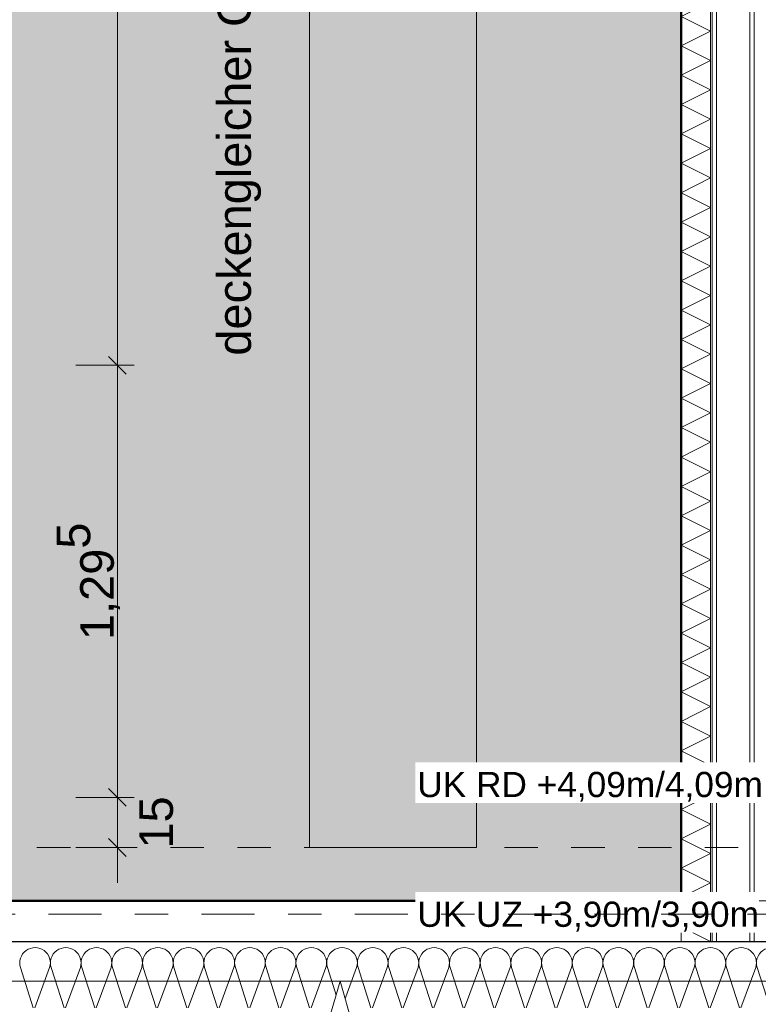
# Model space of a CAD drawing. Header units: metres. Extents: x -273 to 6, y -183 to 13.
# Tile 17 of 33: x -172.87 to -170.66, y -39.72 to -36.77. Entities that reach past the tile are written whole.
import ezdxf

# ---------------------------------------------------------------- set-up
doc = ezdxf.new("R2010")
doc.units = ezdxf.units.M
doc.header["$LTSCALE"] = 0.05
doc.header["$PDMODE"] = 1
doc.header["$PDSIZE"] = -2
for name, pattern in [('Linienart-20', [2.116531, 1.058062, -1.058469]), ('Linienart-34', [4.233, 2.116, -2.117]), ('Linienart-53', [5.291531, 3.175, -1.058062, 0.352704, -0.705764])]:
    doc.linetypes.add(name, pattern=pattern)
doc.layers.get('0').update_dxf_attribs({"lineweight": 25})
for name, color, linetype, lineweight, true_color in [('00 -Bauelemente -Dämmung innen', 7, 'Continuous', 9, 0xff7fe6), ('00 -Bauelemente -Gipskarton', 7, 'Continuous', 9, 0xff7fe6), ('30 -32 Gründung- 2 Flachgründungen u. Bodenplatten', 7, 'Continuous', 9, 0xff6633), ('30 -33 Aussenwände- 7 Fassade_ Elemente', 7, 'Continuous', 9, 0x00aacc), ('30 -34 Innenwände- 2 nichttragend', 7, 'Continuous', 18, 0xff7fe6), ('30 -35 Decken- 1 Konstruktion-Träger- Stahlbeton', 7, 'Continuous', 13, 0x33aa00), ('30 -35 Decken- 1 Konstruktion-Träger- Stahlbeton -Ortbeton', 7, 'Continuous', 13, 0x33aa00), ('70 -72 Beschriftung- 1 Beschriftung allgemein', 7, 'Continuous', 9, 0xff6633), ('70 -72 Beschriftung- 2 Beschriftung Bauteile', 7, 'Continuous', 9, 0x9999ff), ('70 -73 Bauteildarst.- 3 verdeckt 0.35', 4, 'Linienart-34', 35, 0x00ffff), ('70 -75 Raumstempel- 1 Raumstempel', 1, 'Continuous', 50, 0xff0000), ('70 -76 Bemaßung- 2 Allgemein', 7, 'Continuous', 5, 0x6666cc)]:
    doc.layers.add(name, color=color, linetype=linetype, lineweight=lineweight, true_color=true_color)
doc.layers.add('70 -71 Achsen- 1 Gebäudeachsen', color=7, linetype='Linienart-53', lineweight=18)
doc.layers.add('Keine', color=7, linetype='Continuous', lineweight=9)
doc.styles.add('Arial', font='arial.ttf')
doc.dimstyles.new('k+k 1_50', dxfattribs={"dimtxt": 0.100689, "dimasz": 0.05302, "dimexe": 0.05, "dimexo": 0.15, "dimgap": 0.01, "dimtad": 1, "dimdec": 3, "dimtxsty": 'Arial', "dimblk": 'VW_SLASH', "dimblk1": 'VW_SLASH', "dimblk2": 'VW_SLASH', "dimcen": 0, "dimdle": 0.05, "dimadec": 3, "dimazin": 0, "dimtfac": 0.75, "dimtdec": 3, "dimtix": 1, "dimtmove": 0, "dimatfit": 0, "dimldrblk": 'VW_SLASH-1', "dimfxl": 0.125, "dimfxlon": 1, "dimfrac": 2, "dimtolj": 1, "dimarcsym": 0})

# ---------------------------------------------------------------- blocks, each defined once
blk = doc.blocks.new('Gruppe-2054')
at = {"layer": '30 -33 Aussenwände- 7 Fassade_ Elemente', "lineweight": 9, "transparency": 33554687, "flags": 128}
for points in [[(-1.0441, -0.0385, 1.372583), (-0.9567, -0.0385), (-0.9953, 0.0815, -1.372995)], [(-0.9078, 0.0815), (-0.9522, -0.0385, 1.372583), (-0.8648, -0.0385), (-0.9033, 0.0815, -1.372995)], [(-0.8159, 0.0815), (-0.8603, -0.0385, 1.372583), (-0.7729, -0.0385), (-0.8114, 0.0815, -1.372995)], [(-0.724, 0.0815), (-0.7684, -0.0385, 1.372583), (-0.6809, -0.0385), (-0.7195, 0.0815, -1.372995)], [(-0.6321, 0.0815), (-0.6764, -0.0385, 1.372583), (-0.589, -0.0385), (-0.6276, 0.0815, -1.372995)], [(-0.5401, 0.0815), (-0.5845, -0.0385, 1.372583), (-0.4971, -0.0385), (-0.5356, 0.0815, -1.372995)], [(-0.4482, 0.0815), (-0.4926, -0.0385, 1.372583), (-0.4051, -0.0385), (-0.4437, 0.0815, -1.372995)], [(-0.3563, 0.0815), (-0.4006, -0.0385, 1.372583), (-0.3132, -0.0385), (-0.3518, 0.0815, -1.372995)], [(-0.2644, 0.0815), (-0.3087, -0.0385, 1.372583), (-0.2213, -0.0385), (-0.2599, 0.0815, -1.372995)], [(-0.1724, 0.0815), (-0.2168, -0.0385, 1.372583), (-0.1294, -0.0385), (-0.1679, 0.0815, -1.372995)], [(-0.0805, 0.0815), (-0.1249, -0.0385, 1.372583), (-0.0374, -0.0385), (-0.076, 0.0815, -1.372995)], [(0.0114, 0.0815), (-0.0329, -0.0385, 1.372583), (0.0545, -0.0385), (0.0159, 0.0815, -1.372995)], [(0.1033, 0.0815), (0.059, -0.0385, 1.372583), (0.1464, -0.0385), (0.1078, 0.0815, -1.372995)], [(0.1953, 0.0815), (0.1509, -0.0385, 1.372583), (0.2383, -0.0385), (0.1998, 0.0815, -1.372995)], [(0.2872, 0.0815), (0.2428, -0.0385, 1.372583), (0.3303, -0.0385), (0.2917, 0.0815, -1.372995)], [(0.3791, 0.0815), (0.3348, -0.0385, 1.372583), (0.4222, -0.0385), (0.3836, 0.0815, -1.372995)], [(0.471, 0.0815), (0.4267, -0.0385, 1.372583), (0.5141, -0.0385), (0.4755, 0.0815, -1.372995)], [(0.563, 0.0815), (0.5186, -0.0385, 1.372583), (0.606, -0.0385), (0.5675, 0.0815, -1.372995)], [(0.6549, 0.0815), (0.6105, -0.0385, 1.372583), (0.698, -0.0385), (0.6594, 0.0815, -1.372995)], [(0.7468, 0.0815), (0.7025, -0.0385, 1.372583), (0.7899, -0.0385), (0.7513, 0.0815, -1.372995)], [(0.8388, 0.0815), (0.7944, -0.0385, 1.372583), (0.8818, -0.0385), (0.8433, 0.0815, -1.372995)], [(0.9307, 0.0815), (0.8863, -0.0385, 1.372583), (0.9737, -0.0385), (0.9352, 0.0815, -1.372995)], [(1.0226, 0.0815), (0.9782, -0.0385, 1.372583), (1.0657, -0.0385), (1.0271, 0.0815, -1.372995)], [(1.1145, 0.0815), (1.0702, -0.0385, 1.372583), (1.1576, -0.0385), (1.119, 0.0815, -1.372995)], [(1.2065, 0.0815), (1.1621, -0.0385, 1.372583), (1.2495, -0.0385), (1.211, 0.0815, -1.372995)]]:
    blk.add_lwpolyline(points, format="xyb", dxfattribs=at)
blk = doc.blocks.new('Gruppe-2055')
at = {"layer": '30 -33 Aussenwände- 7 Fassade_ Elemente', "transparency": 33554687}
blk.add_blockref('Gruppe-2054', (0, 0), dxfattribs=at)
blk = doc.blocks.new('Dämmung-151')
at = {"layer": '30 -33 Aussenwände- 7 Fassade_ Elemente', "color": 7, "transparency": 33554687}
blk.add_blockref('Gruppe-2055', (0, 0), dxfattribs=at)
at = {"layer": '30 -33 Aussenwände- 7 Fassade_ Elemente', "color": 0, "flags": 1}
for tag in ['instanceID', 'prm0_value', 'prm1_value', 'prm2_value', 'prm3_value', 'prm4_value', 'prm5_value', 'prm6_value', 'IFC_UUID', 'prm0_name', 'prm0_type', 'prm1_name', 'prm1_type', 'prm2_name', 'prm2_type', 'prm3_name', 'prm3_type', 'prm4_name', 'prm4_type', 'prm5_name', 'prm5_type', 'prm6_name', 'prm6_type']:
    blk.add_attdef(tag, (-175.196, -39.8372), '', height=0.00018, dxfattribs=at)
blk = doc.blocks.new('Gruppe-2062')
at = {"color": 255}
blk.add_wipeout([(-167.821, -40.044), (-175.421, -40.044), (-175.421, -39.247), (-167.821, -39.247)], dxfattribs=at).dxf.layer = '30 -33 Aussenwände- 7 Fassade_ Elemente'
blk.add_wipeout([(-168.046, -39.802), (-168.046, -39.407), (-175.196, -39.407), (-175.196, -39.802), (-175.351, -39.802), (-175.351, -40.044), (-167.891, -40.044), (-167.891, -39.802)], dxfattribs=at).dxf.layer = '30 -33 Aussenwände- 7 Fassade_ Elemente'
at = {"layer": '30 -33 Aussenwände- 7 Fassade_ Elemente', "flags": 128}
blk.add_lwpolyline([(-168.046, -39.802), (-168.046, -39.407), (-175.196, -39.407), (-175.196, -39.802), (-175.351, -39.802), (-175.351, -40.044), (-167.891, -40.044), (-167.891, -39.802)], close=True, dxfattribs=at)
at = {"color": 255, "lineweight": 25}
blk.add_wipeout([(-167.821, -39.802), (-175.421, -39.802), (-175.421, -39.687), (-175.196, -39.687), (-175.196, -39.529), (-168.046, -39.529), (-168.046, -39.6869), (-167.821, -39.6869)], dxfattribs=at).dxf.layer = '30 -33 Aussenwände- 7 Fassade_ Elemente'
at = {"layer": '30 -33 Aussenwände- 7 Fassade_ Elemente', "lineweight": 25, "flags": 128}
blk.add_lwpolyline([(-175.421, -39.687), (-175.196, -39.687), (-175.196, -39.529), (-168.046, -39.529), (-168.046, -39.6869), (-167.821, -39.6869)], dxfattribs=at)
at = {"layer": '30 -33 Aussenwände- 7 Fassade_ Elemente', "rotation": 180}
blk.add_blockref('Dämmung-151', (-171.621, -39.6455), dxfattribs=at)
blk = doc.blocks.new('Gruppe-9007')
at = {"layer": '30 -35 Decken- 1 Konstruktion-Träger- Stahlbeton', "color": 7, "linetype": 'Linienart-20', "lineweight": 13, "transparency": 33554687}
for p, q in [((-175.221, -39.247), (-160.421, -39.247)), ((-175.221, -39.647), (-160.421, -39.647))]:
    blk.add_line(p, q, dxfattribs=at)
at = {"layer": '30 -35 Decken- 1 Konstruktion-Träger- Stahlbeton', "color": 0, "flags": 1}
for tag in ['IFC_UUID', 'instanceID']:
    blk.add_attdef(tag, (-175.221, -39.647), '', height=0.00018, dxfattribs=at)
blk = doc.blocks.new('Gruppe-11691')
at = {"layer": '30 -32 Gründung- 2 Flachgründungen u. Bodenplatten', "transparency": 33554687, "flags": 128}
blk.add_lwpolyline([(-114.421, -0.247), (-168.021, -0.247), (-168.021, -8.497), (-175.621, -8.497), (-175.621, -39.647), (-160.346, -39.647), (-160.346, -34.347), (-170.321, -34.347), (-170.321, -13.797), (-162.721, -13.797), (-162.721, -8.572), (-163.896, -8.572), (-163.896, -6.697), (-162.721, -6.697), (-162.721, -5.547), (-119.721, -5.547), (-119.721, -10.462), (-94.321, -10.462), (-94.321, -5.547), (-49.721, -5.547), (-49.721, -0.247), (-99.621, -0.247), (-99.621, -4.912), (-114.421, -4.912)], close=True, dxfattribs=at)
blk.add_lwpolyline([(-114.421, -0.247), (-168.021, -0.247), (-168.021, -8.497), (-175.621, -8.497), (-175.621, -39.647), (-160.346, -39.647), (-160.346, -34.347), (-170.321, -34.347), (-170.321, -13.797), (-162.721, -13.797), (-162.721, -8.572), (-163.896, -8.572), (-163.896, -6.697), (-162.721, -6.697), (-162.721, -5.547), (-119.721, -5.547), (-119.721, -10.462), (-94.321, -10.462), (-94.321, -5.547), (-49.721, -5.547), (-49.721, -0.247), (-99.621, -0.247), (-99.621, -4.912), (-114.421, -4.912)], close=True, dxfattribs=at)
blk.add_lwpolyline([(-114.421, -0.247), (-168.021, -0.247), (-168.021, -8.497), (-175.621, -8.497), (-175.621, -39.647), (-160.346, -39.647), (-160.346, -34.347), (-170.321, -34.347), (-170.321, -13.797), (-162.721, -13.797), (-162.721, -8.572), (-163.896, -8.572), (-163.896, -6.697), (-162.721, -6.697), (-162.721, -5.547), (-119.721, -5.547), (-119.721, -10.462), (-94.321, -10.462), (-94.321, -5.547), (-49.721, -5.547), (-49.721, -0.247), (-99.621, -0.247), (-99.621, -4.912), (-114.421, -4.912)], close=True, dxfattribs=at)
blk.add_lwpolyline([(-114.421, -0.247), (-168.021, -0.247), (-168.021, -8.497), (-175.621, -8.497), (-175.621, -39.647), (-160.346, -39.647), (-160.346, -34.347), (-170.321, -34.347), (-170.321, -13.797), (-162.721, -13.797), (-162.721, -8.572), (-163.896, -8.572), (-163.896, -6.697), (-162.721, -6.697), (-162.721, -5.547), (-119.721, -5.547), (-119.721, -10.462), (-94.321, -10.462), (-94.321, -5.547), (-49.721, -5.547), (-49.721, -0.247), (-99.621, -0.247), (-99.621, -4.912), (-114.421, -4.912)], close=True, dxfattribs=at)
blk.add_lwpolyline([(-114.421, -0.247), (-168.021, -0.247), (-168.021, -8.497), (-175.621, -8.497), (-175.621, -39.647), (-160.346, -39.647), (-160.346, -34.347), (-170.321, -34.347), (-170.321, -13.797), (-162.721, -13.797), (-162.721, -8.572), (-163.896, -8.572), (-163.896, -6.697), (-162.721, -6.697), (-162.721, -5.547), (-119.721, -5.547), (-119.721, -10.462), (-94.321, -10.462), (-94.321, -5.547), (-49.721, -5.547), (-49.721, -0.247), (-99.621, -0.247), (-99.621, -4.912), (-114.421, -4.912)], close=True, dxfattribs=at)
blk.add_lwpolyline([(-114.421, -0.247), (-168.021, -0.247), (-168.021, -8.497), (-175.621, -8.497), (-175.621, -39.647), (-160.346, -39.647), (-160.346, -34.347), (-170.321, -34.347), (-170.321, -13.797), (-162.721, -13.797), (-162.721, -8.572), (-163.896, -8.572), (-163.896, -6.697), (-162.721, -6.697), (-162.721, -5.547), (-119.721, -5.547), (-119.721, -10.462), (-94.321, -10.462), (-94.321, -5.547), (-49.721, -5.547), (-49.721, -0.247), (-99.621, -0.247), (-99.621, -4.912), (-114.421, -4.912)], close=True, dxfattribs=at)
blk.add_lwpolyline([(-114.421, -0.247), (-168.021, -0.247), (-168.021, -8.497), (-175.621, -8.497), (-175.621, -39.647), (-160.346, -39.647), (-160.346, -34.347), (-170.321, -34.347), (-170.321, -13.797), (-162.721, -13.797), (-162.721, -8.572), (-163.896, -8.572), (-163.896, -6.697), (-162.721, -6.697), (-162.721, -5.547), (-119.721, -5.547), (-119.721, -10.462), (-94.321, -10.462), (-94.321, -5.547), (-49.721, -5.547), (-49.721, -0.247), (-99.621, -0.247), (-99.621, -4.912), (-114.421, -4.912)], close=True, dxfattribs=at)
blk.add_lwpolyline([(-114.421, -0.247), (-168.021, -0.247), (-168.021, -8.497), (-175.621, -8.497), (-175.621, -39.647), (-160.346, -39.647), (-160.346, -34.347), (-170.321, -34.347), (-170.321, -13.797), (-162.721, -13.797), (-162.721, -8.572), (-163.896, -8.572), (-163.896, -6.697), (-162.721, -6.697), (-162.721, -5.547), (-119.721, -5.547), (-119.721, -10.462), (-94.321, -10.462), (-94.321, -5.547), (-49.721, -5.547), (-49.721, -0.247), (-99.621, -0.247), (-99.621, -4.912), (-114.421, -4.912)], close=True, dxfattribs=at)
blk.add_lwpolyline([(-114.421, -0.247), (-168.021, -0.247), (-168.021, -8.497), (-175.621, -8.497), (-175.621, -39.647), (-160.346, -39.647), (-160.346, -34.347), (-170.321, -34.347), (-170.321, -13.797), (-162.721, -13.797), (-162.721, -8.572), (-163.896, -8.572), (-163.896, -6.697), (-162.721, -6.697), (-162.721, -5.547), (-119.721, -5.547), (-119.721, -10.462), (-94.321, -10.462), (-94.321, -5.547), (-49.721, -5.547), (-49.721, -0.247), (-99.621, -0.247), (-99.621, -4.912), (-114.421, -4.912)], close=True, dxfattribs=at)
at = {"layer": '30 -32 Gründung- 2 Flachgründungen u. Bodenplatten', "color": 0, "flags": 1}
for tag in ['IFC_UUID', 'instanceID']:
    blk.add_attdef(tag, (-175.621, -39.647), '', height=0.00018, dxfattribs=at)
blk = doc.blocks.new('_00-EG_Tragwerk (2D)')
at = {"layer": '30 -33 Aussenwände- 7 Fassade_ Elemente', "color": 7}
blk.add_blockref('Gruppe-2062', (0, 0), dxfattribs=at)
at = {"color": 255, "lineweight": 5, "transparency": 33554687}
blk.add_wipeout([(-170.661, -33.317), (-170.892, -33.548), (-170.892, -39.529), (-170.661, -39.529)], dxfattribs=at).dxf.layer = '30 -34 Innenwände- 2 nichttragend'
blk.add_wipeout([(-170.804, -33.46), (-170.892, -33.548), (-170.892, -39.529), (-170.804, -39.529)], dxfattribs=at).dxf.layer = '30 -34 Innenwände- 2 nichttragend'
at = {"layer": '30 -34 Innenwände- 2 nichttragend', "transparency": 33554687}
blk.add_line((-170.892, -39.529), (-170.892, -33.548), dxfattribs=at)
blk.add_line((-170.892, -39.529), (-170.892, -33.548), dxfattribs=at)
at = {"layer": 'Keine', "color": 7, "linetype": 'Continuous', "lineweight": 9}
for points in [[(-170.804, -36.801), (-170.892, -36.757), (-170.804, -36.713)], [(-170.804, -36.889), (-170.892, -36.845), (-170.804, -36.801)], [(-170.804, -36.977), (-170.892, -36.933), (-170.804, -36.889)], [(-170.804, -37.065), (-170.892, -37.021), (-170.804, -36.977)], [(-170.804, -37.153), (-170.892, -37.109), (-170.804, -37.065)], [(-170.804, -37.241), (-170.892, -37.197), (-170.804, -37.153)], [(-170.804, -37.329), (-170.892, -37.285), (-170.804, -37.241)], [(-170.804, -37.417), (-170.892, -37.373), (-170.804, -37.329)], [(-170.804, -37.505), (-170.892, -37.461), (-170.804, -37.417)], [(-170.804, -37.593), (-170.892, -37.549), (-170.804, -37.505)], [(-170.804, -37.681), (-170.892, -37.637), (-170.804, -37.593)], [(-170.804, -37.769), (-170.892, -37.725), (-170.804, -37.681)], [(-170.804, -37.857), (-170.892, -37.813), (-170.804, -37.769)], [(-170.804, -37.945), (-170.892, -37.901), (-170.804, -37.857)], [(-170.804, -38.033), (-170.892, -37.989), (-170.804, -37.945)], [(-170.804, -38.121), (-170.892, -38.077), (-170.804, -38.033)], [(-170.804, -38.209), (-170.892, -38.165), (-170.804, -38.121)], [(-170.804, -38.297), (-170.892, -38.253), (-170.804, -38.209)], [(-170.804, -38.385), (-170.892, -38.341), (-170.804, -38.297)], [(-170.804, -38.473), (-170.892, -38.429), (-170.804, -38.385)], [(-170.804, -38.561), (-170.892, -38.517), (-170.804, -38.473)], [(-170.804, -38.649), (-170.892, -38.605), (-170.804, -38.561)], [(-170.804, -38.737), (-170.892, -38.693), (-170.804, -38.649)], [(-170.804, -38.825), (-170.892, -38.781), (-170.804, -38.737)], [(-170.804, -38.913), (-170.892, -38.869), (-170.804, -38.825)], [(-170.804, -39.001), (-170.892, -38.957), (-170.804, -38.913)], [(-170.804, -39.089), (-170.892, -39.045), (-170.804, -39.001)], [(-170.804, -39.177), (-170.892, -39.133), (-170.804, -39.089)], [(-170.804, -39.265), (-170.892, -39.221), (-170.804, -39.177)], [(-170.804, -39.353), (-170.892, -39.309), (-170.804, -39.265)], [(-170.804, -39.441), (-170.892, -39.397), (-170.804, -39.353)], [(-170.804, -39.529), (-170.892, -39.485), (-170.804, -39.441)]]:
    blk.add_lwpolyline(points, dxfattribs=at)
at = {"color": 255, "lineweight": 5, "transparency": 33554687}
blk.add_wipeout([(-170.799, -33.455), (-170.804, -33.46), (-170.804, -39.529), (-170.799, -39.529)], dxfattribs=at).dxf.layer = '30 -34 Innenwände- 2 nichttragend'
blk.add_wipeout([(-170.7865, -33.4425), (-170.799, -33.455), (-170.799, -39.529), (-170.7865, -39.529)], dxfattribs=at).dxf.layer = '00 -Bauelemente -Gipskarton'
at = {"layer": '30 -34 Innenwände- 2 nichttragend', "transparency": 33554687}
blk.add_line((-170.804, -39.529), (-170.804, -33.46), dxfattribs=at)
blk.add_line((-170.804, -39.529), (-170.804, -33.46), dxfattribs=at)
at = {"color": 255, "lineweight": 5, "transparency": 33554687}
blk.add_wipeout([(-170.6865, -33.3425), (-170.7865, -33.4425), (-170.7865, -39.529), (-170.6865, -39.529)], dxfattribs=at).dxf.layer = '00 -Bauelemente -Dämmung innen'
at = {"layer": '00 -Bauelemente -Dämmung innen', "transparency": 33554687}
blk.add_line((-170.7865, -39.529), (-170.7865, -33.4425), dxfattribs=at)
at = {"layer": '00 -Bauelemente -Gipskarton', "transparency": 33554687}
for p, q in [((-170.7865, -39.529), (-170.7865, -33.4425)), ((-170.799, -39.529), (-170.799, -33.455))]:
    blk.add_line(p, q, dxfattribs=at)
at = {"layer": '30 -34 Innenwände- 2 nichttragend', "transparency": 33554687}
blk.add_line((-170.799, -39.529), (-170.799, -33.455), dxfattribs=at)
at = {"color": 255, "lineweight": 5, "transparency": 33554687}
blk.add_wipeout([(-170.6735, -33.3295), (-170.6865, -33.3425), (-170.6865, -39.529), (-170.6735, -39.529)], dxfattribs=at).dxf.layer = '00 -Bauelemente -Gipskarton'
blk.add_wipeout([(-170.661, -33.317), (-170.6735, -33.3295), (-170.6735, -39.529), (-170.661, -39.529)], dxfattribs=at).dxf.layer = '00 -Bauelemente -Gipskarton'
at = {"layer": '00 -Bauelemente -Dämmung innen', "transparency": 33554687}
blk.add_line((-170.6865, -39.529), (-170.6865, -33.3425), dxfattribs=at)
at = {"layer": '00 -Bauelemente -Gipskarton', "transparency": 33554687}
for p, q in [((-170.6735, -39.529), (-170.6735, -33.3295)), ((-170.6735, -39.529), (-170.6735, -33.3295)), ((-170.6865, -39.529), (-170.6865, -33.3425))]:
    blk.add_line(p, q, dxfattribs=at)
at = {"layer": '30 -34 Innenwände- 2 nichttragend', "transparency": 33554687}
blk.add_line((-170.661, -39.529), (-170.892, -39.529), dxfattribs=at)
at = {"layer": '30 -32 Gründung- 2 Flachgründungen u. Bodenplatten', "transparency": 33554687}
blk.add_blockref('Gruppe-11691', (0, 0), dxfattribs=at)
at = {"layer": '30 -35 Decken- 1 Konstruktion-Träger- Stahlbeton'}
blk.add_blockref('Gruppe-9007', (0, 0), dxfattribs=at)
blk = doc.blocks.new('_EG_2D  (2D)')
at = {"layer": '70 -75 Raumstempel- 1 Raumstempel', "linetype": 'Continuous', "lineweight": 0, "true_color": 0xff0000}
blk.add_hatch(color=1, dxfattribs=at).paths.add_polyline_path([(-175.38099996, -33.54804198), (-175.38099996, -39.24704198), (-175.22099996, -39.24704198), (-175.22099996, -39.40704198), (-170.89199996, -39.40704198), (-170.89199996, -33.54804198)])
at = {"layer": '30 -35 Decken- 1 Konstruktion-Träger- Stahlbeton -Ortbeton', "flags": 128}
blk.add_lwpolyline([(-171.50487676, -31.39704198), (-171.50487676, -39.24704198), (-172.00487676, -39.24704198), (-172.00487676, -31.39704198)], close=True, dxfattribs=at)
at = {"layer": '70 -75 Raumstempel- 1 Raumstempel', "flags": 128}
blk.add_lwpolyline([(-175.38099996, -33.54804198), (-175.38099996, -39.24704198), (-175.22099996, -39.24704198), (-175.22099996, -39.40704198), (-170.89199996, -39.40704198), (-170.89199996, -33.54804198)], close=True, dxfattribs=at)
blk = doc.blocks.new('VW_SLASH')
at = {"color": 0, "linetype": 'ByBlock', "lineweight": -2, "transparency": 16777216}
blk.add_line((0.943, 0), (-1, 0), dxfattribs=at)
at = {"color": 0, "lineweight": 20, "transparency": 16777216, "flags": 128}
blk.add_lwpolyline([(0.5, 0.5), (-0.5, -0.5)], dxfattribs=at)
blk = doc.blocks.new('*D15160')
at = {"layer": '70 -76 Bemaßung- 2 Allgemein', "color": 0, "lineweight": -2}
for p, q in [((-175.381, -43.147), (-175.381, -43.322)), ((-170.892, -43.147), (-170.892, -43.322)), ((-170.945, -43.272), (-175.328, -43.272))]:
    blk.add_line(p, q, dxfattribs=at)
at = {"layer": 'Defpoints', "color": 0}
for p in [(-175.381, -39.222), (-170.892, -39.454), (-175.381, -43.272)]:
    blk.add_point(p, dxfattribs=at)
at = {"layer": '70 -76 Bemaßung- 2 Allgemein', "color": 0, "lineweight": -2, "xscale": 0.05302001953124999, "yscale": 0.05302001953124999, "zscale": 0.05302001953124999, "rotation": 180}
blk.add_blockref('VW_SLASH', (-175.381, -43.272), dxfattribs=at)
at = {"layer": '70 -76 Bemaßung- 2 Allgemein', "color": 0, "lineweight": -2, "xscale": 0.05302001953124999, "yscale": 0.05302001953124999, "zscale": 0.05302001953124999}
blk.add_blockref('VW_SLASH', (-170.892, -43.272), dxfattribs=at)
at = {"layer": '70 -76 Bemaßung- 2 Allgemein', "color": 0, "insert": (-173.1365, -43.1839), "char_height": 0.100689, "attachment_point": 5, "style": 'Arial'}
blk.add_mtext('\\A1;4,48\\S9^ ;', dxfattribs=at)
blk = doc.blocks.new('VW_SLASH-1')
at = {"color": 0, "linetype": 'ByBlock', "lineweight": -2, "transparency": 16777216}
blk.add_line((0.943, 0), (-1, 0), dxfattribs=at)
at = {"color": 0, "lineweight": 5, "transparency": 16777216, "flags": 128}
blk.add_lwpolyline([(0.5, 0.5), (-0.5, -0.5)], dxfattribs=at)
blk = doc.blocks.new('*D15161')
at = {"layer": '70 -76 Bemaßung- 2 Allgemein', "color": 0, "lineweight": -2}
for p, q in [((-170.892, -43.147), (-170.892, -43.322)), ((-170.661, -43.147), (-170.661, -43.322)), ((-170.714, -43.272), (-170.839, -43.272))]:
    blk.add_line(p, q, dxfattribs=at)
at = {"layer": 'Defpoints', "color": 0}
for p in [(-170.892, -39.454), (-170.661, -39.454), (-170.892, -43.272)]:
    blk.add_point(p, dxfattribs=at)
at = {"layer": '70 -76 Bemaßung- 2 Allgemein', "color": 0, "lineweight": -2, "xscale": 0.05302001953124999, "yscale": 0.05302001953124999, "zscale": 0.05302001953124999, "rotation": 180}
blk.add_blockref('VW_SLASH', (-170.892, -43.272), dxfattribs=at)
at = {"layer": '70 -76 Bemaßung- 2 Allgemein', "color": 0, "lineweight": -2, "xscale": 0.05302001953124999, "yscale": 0.05302001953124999, "zscale": 0.05302001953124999}
blk.add_blockref('VW_SLASH', (-170.661, -43.272), dxfattribs=at)
at = {"layer": '70 -76 Bemaßung- 2 Allgemein', "color": 0, "insert": (-170.7765, -43.1939), "char_height": 0.100689, "attachment_point": 5, "style": 'Arial'}
blk.add_mtext('\\A1;23\\S1^ ;', dxfattribs=at)
blk = doc.blocks.new('Gruppe-15106')
at = {"layer": '70 -72 Beschriftung- 2 Beschriftung Bauteile', "insert": (-172.482, -40.1614), "char_height": 0.075516, "attachment_point": 1, "line_spacing_factor": 0.973705, "style": 'Arial'}
blk.add_mtext('Außenkante Aufkantung', dxfattribs=at)
at = {"color": 255, "linetype": 'Continuous', "lineweight": 9}
blk.add_wipeout([(-171.9507, -39.7769), (-171.9132, -39.647), (-171.8757, -39.7769)], dxfattribs=at).dxf.layer = '70 -72 Beschriftung- 2 Beschriftung Bauteile'
at = {"layer": '70 -72 Beschriftung- 2 Beschriftung Bauteile'}
blk.add_line((-171.9132, -39.7769), (-171.9132, -40.141), dxfattribs=at)
at = {"layer": '70 -72 Beschriftung- 2 Beschriftung Bauteile', "linetype": 'Continuous', "lineweight": 9, "flags": 128}
blk.add_lwpolyline([(-171.9507, -39.7769), (-171.9132, -39.647), (-171.8757, -39.7769)], close=True, dxfattribs=at)
blk = doc.blocks.new('Gruppe-15487')
at = {"layer": '70 -76 Bemaßung- 2 Allgemein', "color": 7, "linetype": 'Continuous'}
blk.add_solid([(-171.6876, -39.3806), (-171.621, -39.247), (-171.5541, -39.3805)], dxfattribs=at)
at = {"color": 255}
blk.add_wipeout([(-171.6876, -39.5023), (-170.6591, -39.5023), (-170.6591, -39.3806), (-171.6876, -39.3806)], dxfattribs=at).dxf.layer = '70 -76 Bemaßung- 2 Allgemein'
at = {"layer": '70 -76 Bemaßung- 2 Allgemein', "insert": (-170.6591, -39.4987), "char_height": 0.075516, "attachment_point": 9, "line_spacing_factor": 0.973705, "style": 'Arial'}
blk.add_mtext('UK UZ +3,90m/3,90m', dxfattribs=at)
blk = doc.blocks.new('Gruppe-15490')
at = {"layer": '70 -76 Bemaßung- 2 Allgemein', "color": 7, "linetype": 'Continuous'}
blk.add_solid([(-171.6876, -39.1135), (-171.621, -39.247), (-171.5541, -39.1136)], dxfattribs=at)
at = {"color": 255}
blk.add_wipeout([(-171.6876, -39.1135), (-170.6473, -39.1135), (-170.6473, -38.9918), (-171.6876, -38.9918)], dxfattribs=at).dxf.layer = '70 -76 Bemaßung- 2 Allgemein'
at = {"layer": '70 -76 Bemaßung- 2 Allgemein', "insert": (-170.6473, -39.11), "char_height": 0.075516, "attachment_point": 9, "line_spacing_factor": 0.973705, "style": 'Arial'}
blk.add_mtext('UK RD +4,09m/4,09m', dxfattribs=at)
blk = doc.blocks.new('Gruppe-15672')
at = {"layer": '70 -73 Bauteildarst.- 3 verdeckt 0.35'}
blk.add_blockref('Gruppe-15487', (0, 0), dxfattribs=at)
at = {"layer": '70 -72 Beschriftung- 1 Beschriftung allgemein'}
blk.add_blockref('Gruppe-15490', (0, 0), dxfattribs=at)
blk = doc.blocks.new('*D19402')
at = {"layer": '70 -76 Bemaßung- 2 Allgemein', "color": 0, "lineweight": -2}
for p, q in [((-172.705, -35.188), (-172.53, -35.188)), ((-172.58, -37.749), (-172.58, -35.2411)), ((-172.705, -37.802), (-172.53, -37.802))]:
    blk.add_line(p, q, dxfattribs=at)
at = {"layer": 'Defpoints', "color": 0}
for p in [(-175.221, -35.188), (-172.58, -35.188), (-175.6195, -37.802)]:
    blk.add_point(p, dxfattribs=at)
at = {"layer": '70 -76 Bemaßung- 2 Allgemein', "color": 0, "lineweight": -2, "xscale": 0.05302001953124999, "yscale": 0.05302001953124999, "zscale": 0.05302001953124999}
for p, rotation in [((-172.58, -35.188), 90), ((-172.58, -37.802), 270)]:
    blk.add_blockref('VW_SLASH', p, dxfattribs=dict(at, rotation=rotation))
at = {"layer": '70 -76 Bemaßung- 2 Allgemein', "color": 0, "insert": (-172.667, -36.495), "char_height": 0.100689, "attachment_point": 5, "rotation": 90, "style": 'Arial'}
blk.add_mtext('\\A1;2,61\\S4^ ;', dxfattribs=at)
blk = doc.blocks.new('*D19403')
at = {"layer": '70 -76 Bemaßung- 2 Allgemein', "color": 0, "lineweight": -2}
for p, q in [((-172.705, -37.802), (-172.53, -37.802)), ((-172.58, -39.044), (-172.58, -37.8551)), ((-172.705, -39.097), (-172.53, -39.097))]:
    blk.add_line(p, q, dxfattribs=at)
at = {"layer": 'Defpoints', "color": 0}
for p in [(-175.6195, -37.802), (-172.58, -37.802), (-175.221, -39.097)]:
    blk.add_point(p, dxfattribs=at)
at = {"layer": '70 -76 Bemaßung- 2 Allgemein', "color": 0, "lineweight": -2, "xscale": 0.05302001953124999, "yscale": 0.05302001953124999, "zscale": 0.05302001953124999}
for p, rotation in [((-172.58, -37.802), 90), ((-172.58, -39.097), 270)]:
    blk.add_blockref('VW_SLASH', p, dxfattribs=dict(at, rotation=rotation))
at = {"layer": '70 -76 Bemaßung- 2 Allgemein', "color": 0, "insert": (-172.6672, -38.4495), "char_height": 0.100689, "attachment_point": 5, "rotation": 90, "style": 'Arial'}
blk.add_mtext('\\A1;1,29\\S5^ ;', dxfattribs=at)
blk = doc.blocks.new('*D19404')
at = {"layer": '70 -76 Bemaßung- 2 Allgemein', "color": 0, "lineweight": -2}
for p, q in [((-172.58, -39.044), (-172.58, -38.991)), ((-172.705, -39.097), (-172.53, -39.097)), ((-172.58, -39.247), (-172.58, -39.097)), ((-172.705, -39.247), (-172.53, -39.247)), ((-172.58, -39.3001), (-172.58, -39.3531))]:
    blk.add_line(p, q, dxfattribs=at)
at = {"layer": 'Defpoints', "color": 0}
for p in [(-175.221, -39.097), (-172.58, -39.097), (-175.221, -39.247)]:
    blk.add_point(p, dxfattribs=at)
at = {"layer": '70 -76 Bemaßung- 2 Allgemein', "color": 0, "lineweight": -2, "xscale": 0.05302001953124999, "yscale": 0.05302001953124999, "zscale": 0.05302001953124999}
for p, rotation in [((-172.58, -39.097), 270), ((-172.58, -39.247), 90)]:
    blk.add_blockref('VW_SLASH', p, dxfattribs=dict(at, rotation=rotation))
at = {"layer": '70 -76 Bemaßung- 2 Allgemein', "color": 0, "insert": (-172.4636, -39.172), "char_height": 0.10069, "attachment_point": 5, "rotation": 90, "style": 'Arial'}
blk.add_mtext('\\A1;15', dxfattribs=at)
blk = doc.blocks.new('_Achsen (3D)')
at = {"layer": '70 -71 Achsen- 1 Gebäudeachsen', "transparency": 33554687}
blk.add_line((-179.668, -39.447), (3.826, -39.447), dxfattribs=at)
blk = doc.blocks.new('Gruppe-14201')
at = {"layer": '70 -76 Bemaßung- 2 Allgemein'}
dim = blk.add_linear_dim(base=(-175.381, -43.272), p1=(-170.892, -39.454), p2=(-175.381, -39.222), text='4,48\\S9^ ;', dimstyle='k+k 1_50', override={"dimtxt": 0.100689, "dimgap": 0.01, "dimpost": '<>', "dimtxsty": 'Arial', "dimtmove": 2}, dxfattribs=at)
dim.commit()
dim.dimension.update_dxf_attribs({"geometry": '*D15160', "text_midpoint": (-173.1365, -43.1839)})
dim = blk.add_aligned_dim(p1=(-170.661, -39.454), p2=(-170.892, -39.454), distance=3.818, text='23\\S1^ ;', dimstyle='k+k 1_50', override={"dimtxt": 0.100689, "dimgap": 0.01, "dimpost": '<>', "dimtxsty": 'Arial', "dimtmove": 2}, dxfattribs=at)
dim.commit()
dim.dimension.update_dxf_attribs({"geometry": '*D15161', "text_midpoint": (-170.7765, -43.1939)})
blk = doc.blocks.new('Gruppe-15711')
at = {"layer": '70 -76 Bemaßung- 2 Allgemein'}
for base, p1, p2, text, override, picture, middle in [((-172.58, -35.18804198), (-175.61949996, -37.80204198), (-175.22099996, -35.18804198), '2,61\\S4^ ;', {"dimtxt": 0.100689, "dimgap": 0.01, "dimdec": 8, "dimpost": '<>', "dimtxsty": 'Arial', "dimtmove": 2}, '*D19402', (-172.66699326, -36.49504198)), ((-172.58, -37.80204198), (-175.22099996, -39.09704198), (-175.61949996, -37.80204198), '1,29\\S5^ ;', {"dimtxt": 0.100689, "dimgap": 0.01, "dimdec": 8, "dimpost": '<>', "dimtxsty": 'Arial', "dimtmove": 2}, '*D19403', (-172.66719464, -38.44954198)), ((-172.58, -39.09704198), (-175.22099996, -39.24704198), (-175.22099996, -39.09704198), '15', {"dimtxt": 0.100689, "dimgap": 0.01, "dimdec": 8, "dimpost": '<>', "dimtxsty": 'Arial', "dimtix": 0, "dimtmove": 2}, '*D19404', (-172.46359844, -39.17204198))]:
    dim = blk.add_linear_dim(base=base, p1=p1, p2=p2, angle=270, text=text, dimstyle='k+k 1_50', override=override, dxfattribs=at)
    dim.commit()
    dim.dimension.update_dxf_attribs({"geometry": picture, "text_midpoint": middle})
blk = doc.blocks.new('_EG_2D Bemaßung_ Beschriftung (2D)')
at = {"layer": '70 -76 Bemaßung- 2 Allgemein'}
blk.add_blockref('Gruppe-14201', (0, 0), dxfattribs=at)
at = {"layer": '70 -72 Beschriftung- 2 Beschriftung Bauteile', "color": 7}
blk.add_blockref('Gruppe-15106', (0, 0), dxfattribs=at)
at = {"layer": '70 -73 Bauteildarst.- 3 verdeckt 0.35', "color": 7}
blk.add_blockref('Gruppe-15672', (0, 0), dxfattribs=at)
at = {"layer": '70 -76 Bemaßung- 2 Allgemein'}
blk.add_blockref('Gruppe-15711', (0, 0), dxfattribs=at)
at = {"layer": '70 -72 Beschriftung- 1 Beschriftung allgemein', "insert": (-172.2808599, -36.58114843), "char_height": 0.1006886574, "attachment_point": 2, "rotation": 90, "line_spacing_factor": 0.970891, "style": 'Arial'}
blk.add_mtext('deckengleicher OB-Unterzug 50/36cm ', dxfattribs=at)

msp = doc.modelspace()

# ---------------------------------------------------------------- block references
at = {"layer": 'Keine', "color": 1}
msp.add_blockref('_00-EG_Tragwerk (2D)', (0, 0), dxfattribs=at)

# ---------------------------------------------------------------- next in the draw order: block references
msp.add_blockref('_EG_2D  (2D)', (0, 0), dxfattribs=at)

# ---------------------------------------------------------------- next in the draw order: block references
msp.add_blockref('_EG_2D Bemaßung_ Beschriftung (2D)', (0, 0), dxfattribs=at)

# ---------------------------------------------------------------- next in the draw order: block references
msp.add_blockref('_Achsen (3D)', (0, 0), dxfattribs=at)

doc.saveas('drawing.dxf')
